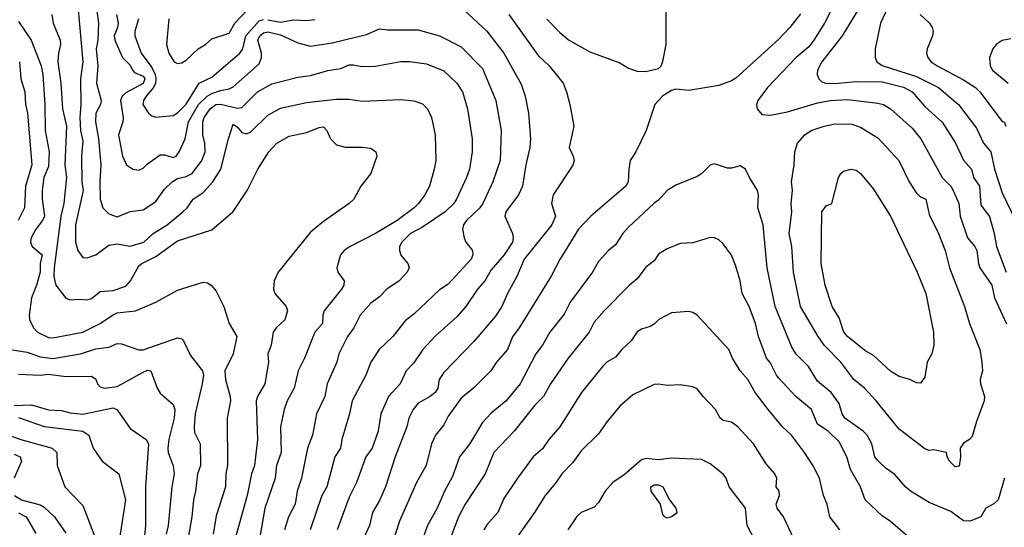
# Model space of a CAD drawing. Header units: metres. Extents: x -46681 to -43747, y -240911 to -237677.
# Tile 220 of 256: x -45521 to -45407, y -239541 to -239482. Entities that reach past the tile are written whole.
import ezdxf

# ---------------------------------------------------------------- set-up
doc = ezdxf.new("R2010")
doc.units = ezdxf.units.M
doc.layers.add('CONTOUR_INDEX', color=1, linetype='Continuous')
doc.layers.add('CONTOUR_INTER', color=3, linetype='Continuous')

msp = doc.modelspace()

# ---------------------------------------------------------------- linework, layer by layer
at = {"layer": 'CONTOUR_INDEX'}
for points, elevation in [([(-45514.7, -239480.02), (-45514.11, -239486.52), (-45514.4, -239488.52), (-45514.36, -239491.52), (-45514.46, -239493.02), (-45514.39, -239494.52), (-45514.1, -239495.75), (-45514.28, -239497.52), (-45514.23, -239500.52), (-45514.06, -239501.52), (-45514.98, -239505.52), (-45514.97, -239507.52), (-45514.71, -239508.52), (-45514.1, -239509.31), (-45513.6, -239509.36), (-45512.6, -239509), (-45511.1, -239507.87), (-45510.1, -239507.74), (-45508.6, -239508.01), (-45507.01, -239507.52), (-45505.94, -239506.52), (-45504.31, -239505.52), (-45502.49, -239504.02), (-45501.97, -239503.52), (-45501.26, -239502.52), (-45500.1, -239501.74), (-45498.97, -239500.52), (-45498.05, -239499.02), (-45497.16, -239495.52), (-45496.6, -239493.8), (-45496.1, -239494.16), (-45495.6, -239494.76), (-45495.1, -239494.91), (-45494.6, -239494.73), (-45492.6, -239492.73), (-45491.1, -239491.93), (-45488.1, -239491.29), (-45484.6, -239490.88), (-45483.1, -239490.9), (-45481.6, -239491.11), (-45477.1, -239490.94), (-45475.6, -239491.09), (-45474.6, -239491.43), (-45473.99, -239492.02), (-45473.54, -239493.02), (-45473.1, -239495.05), (-45473.04, -239498.02), (-45473.23, -239499.02), (-45473.77, -239501.02), (-45474.31, -239502.02), (-45475.06, -239503.02), (-45475.55, -239503.52), (-45477.54, -239505.02), (-45480.07, -239506.52), (-45482.99, -239508.02), (-45483.7, -239508.52), (-45484.12, -239509.02), (-45484.56, -239510.52), (-45484.43, -239511.02), (-45483.71, -239512.02), (-45483.73, -239512.52), (-45484, -239513.02), (-45486.03, -239515.52), (-45486.19, -239516.02), (-45486.23, -239517.02), (-45487.13, -239518.02), (-45488.33, -239521.02), (-45489.06, -239522.52), (-45489.52, -239524.52), (-45490.32, -239526.02), (-45490.67, -239527.02), (-45491.09, -239529.02), (-45491.04, -239532.02), (-45491.58, -239533.52), (-45491.72, -239535.02), (-45492.92, -239538.52), (-45493.72, -239543.02)], 100), ([(-45460.1, -239481.57), (-45458.6, -239483.12), (-45457.6, -239483.97), (-45455.1, -239485.36), (-45451.6, -239486.65), (-45450.6, -239487.26), (-45449.6, -239487.64), (-45448.6, -239487.67), (-45447.1, -239487.32), (-45446.82, -239487.02), (-45446.6, -239486.49), (-45446.21, -239484.52), (-45446.24, -239480.02)], 95), ([(-45430.6, -239480.95), (-45431.82, -239482.52), (-45433.1, -239483.88), (-45438.1, -239488.44), (-45438.6, -239488.76), (-45440.1, -239489.31), (-45443.6, -239489.86), (-45445.1, -239489.72), (-45445.6, -239489.88), (-45446.6, -239490.49), (-45447.53, -239491.52), (-45448.53, -239494.52), (-45449.76, -239497.02), (-45450.4, -239498.02), (-45450.58, -239499.02), (-45450.64, -239500.52), (-45450.92, -239501.02), (-45455, -239504.52), (-45456.42, -239506.02), (-45458.6, -239509.57), (-45459.6, -239511.49), (-45463.33, -239517.52), (-45464.1, -239518.54), (-45464.7, -239520.02), (-45465.96, -239521.52), (-45466.61, -239522.52), (-45468.6, -239524.48), (-45470.1, -239525.7), (-45471.6, -239527.79), (-45472.1, -239528.81), (-45473.07, -239530.02), (-45473.53, -239531.02), (-45474.17, -239533.52), (-45475.29, -239535.52), (-45477.26, -239540.02), (-45478.22, -239543.02)], 95), ([(-45406.1, -239483.86), (-45407.1, -239484.05), (-45407.81, -239484.52), (-45408.21, -239485.02), (-45408.6, -239486.02), (-45408.53, -239487.02), (-45408.22, -239487.52), (-45406.4, -239489.02)], 90), ([(-45427.84, -239494.02), (-45426.6, -239493.75), (-45424.6, -239493.8), (-45423.6, -239494.16), (-45421.6, -239495.38), (-45419.14, -239498.02), (-45417.92, -239500.52), (-45417.1, -239501.81), (-45416.6, -239502.25), (-45416, -239502.52), (-45415.6, -239504.33), (-45414.52, -239506.52), (-45413.76, -239508.52), (-45413.25, -239510.52), (-45411.48, -239515.02), (-45410.93, -239517.02), (-45409.7, -239520.02), (-45409.47, -239521.52), (-45409.41, -239522.52), (-45409.66, -239523.52), (-45409.64, -239524.02), (-45409.16, -239525.52), (-45409.19, -239526.02), (-45410.1, -239528.41), (-45410.6, -239530.15), (-45410.93, -239530.52), (-45411.6, -239530.92), (-45412.01, -239531.52), (-45411.96, -239532.52), (-45412.1, -239533.6), (-45412.6, -239533.7), (-45413.26, -239533.02), (-45413.52, -239532.52), (-45413.59, -239532.02), (-45415.1, -239531.72), (-45415.6, -239531.77), (-45416.1, -239531.59), (-45419.1, -239529.32), (-45421.78, -239526.02), (-45423.15, -239524.52), (-45424.37, -239523.52), (-45425.89, -239521.52), (-45427.82, -239519.52), (-45428.54, -239518.52), (-45430.59, -239515.02), (-45431.42, -239511.02), (-45431.61, -239508.02), (-45431.91, -239506.52), (-45431.59, -239504.02), (-45431.69, -239503.02), (-45431.51, -239501.52), (-45431.62, -239500.52), (-45431.32, -239498.52), (-45431.24, -239497.02), (-45430.93, -239496.02), (-45430.1, -239495.04), (-45429.33, -239494.52), (-45427.84, -239494.02)], 95), ([(-45522.1, -239526.54), (-45520.1, -239526.48), (-45518.1, -239527.05), (-45516.6, -239527.15), (-45515.6, -239527.41), (-45514.1, -239527.56), (-45510.6, -239526.83), (-45510.1, -239527.05), (-45508.6, -239529.22), (-45506.76, -239530.52), (-45506.48, -239531.02), (-45506.82, -239536.02), (-45506.83, -239540.52), (-45507.21, -239544.52)], 105), ([(-45435.1, -239543.78), (-45436.8, -239540.52), (-45437, -239538.52), (-45438.88, -239536.02), (-45439.23, -239535.02), (-45439.6, -239534.54), (-45441.1, -239533.33), (-45442.1, -239532.85), (-45445.6, -239532.67), (-45447.1, -239532.86), (-45448.6, -239532.71), (-45449.1, -239532.89), (-45451.1, -239534.64), (-45452.41, -239535.52), (-45453.31, -239536.52), (-45454.1, -239537.84), (-45454.6, -239538.39), (-45456.1, -239539.02), (-45456.6, -239539.47), (-45457.65, -239541.02)], 90), ([(-45448, -239536.02), (-45447.6, -239535.78), (-45447.1, -239535.77), (-45446.6, -239536.03), (-45445.84, -239537.52), (-45445.09, -239538.52), (-45444.98, -239539.02), (-45445.1, -239539.17), (-45445.6, -239539.51), (-45446.1, -239539.66), (-45446.37, -239539.52), (-45446.6, -239539.25), (-45446.88, -239538.02), (-45447.98, -239536.52), (-45448, -239536.02)], 90)]:
    msp.add_lwpolyline(points, dxfattribs=dict(at, elevation=elevation))
at = {"layer": 'CONTOUR_INTER'}
for points, elevation in [([(-45425.29, -239477.02), (-45427.79, -239482.02), (-45429.02, -239484.02), (-45429.6, -239484.78), (-45431.1, -239486.02), (-45434.44, -239489.52), (-45435.56, -239491.02), (-45435.71, -239491.52), (-45435.62, -239492.02), (-45435.1, -239492.67), (-45434.1, -239492.76), (-45432.1, -239492.35), (-45428.6, -239491.3), (-45427.1, -239491.02), (-45425.1, -239490.92), (-45421.6, -239491.33), (-45420.93, -239491.52), (-45420.1, -239492), (-45417.6, -239494.26), (-45416.57, -239495.52), (-45414.11, -239500.02), (-45413.07, -239501.02), (-45412.82, -239501.52), (-45412.15, -239503.02), (-45412.02, -239504.52), (-45411.15, -239507.02), (-45410.28, -239508.02), (-45410.08, -239508.52), (-45409.88, -239510.02), (-45409.7, -239510.52), (-45408.31, -239512.52), (-45408.01, -239514.02), (-45406.6, -239517.05)], 94), ([(-45419.6, -239478.41), (-45421.26, -239482.02), (-45421.91, -239485.02), (-45421.89, -239486.02), (-45421.71, -239486.52), (-45421.1, -239486.96), (-45417.1, -239488.23), (-45414.51, -239489.52), (-45412.18, -239491.52), (-45410.1, -239494.25), (-45409.29, -239496.02), (-45408.45, -239497.02), (-45407.99, -239499.02), (-45407.1, -239501.8), (-45405.55, -239505.02)], 92), ([(-45512.63, -239479.52), (-45512.31, -239482.02), (-45512.37, -239484.02), (-45512.58, -239485.02), (-45512.36, -239487.02), (-45512.53, -239489.02), (-45511.97, -239491.02), (-45512.07, -239491.52), (-45512.6, -239492.52), (-45512.65, -239493.52), (-45512.31, -239495.52), (-45512.02, -239498.52), (-45512.13, -239500.52), (-45512.08, -239502.52), (-45511.78, -239503.52), (-45511.1, -239504.24), (-45510.1, -239504.6), (-45508.6, -239503.95), (-45507.1, -239503.77), (-45505.6, -239502.81), (-45504.6, -239501.37), (-45503.71, -239500.52), (-45503.1, -239500.12), (-45502.1, -239499.89), (-45501.39, -239499.52), (-45500.28, -239498.02), (-45499.87, -239497.02), (-45499.91, -239496.02), (-45500.16, -239495.02), (-45500.13, -239493.52), (-45500, -239493.02), (-45499.28, -239492.02), (-45498.62, -239491.52), (-45498.1, -239491.45), (-45496.1, -239491.95), (-45495.6, -239491.84), (-45493.78, -239490.02), (-45492.1, -239489.1), (-45489.1, -239488.31), (-45487.6, -239488.12), (-45485.6, -239487.56), (-45484.1, -239487.31), (-45483.1, -239486.9), (-45482.6, -239486.88), (-45481.6, -239487.07), (-45480.1, -239487.04), (-45477.1, -239486.51), (-45476.1, -239486.5), (-45474.1, -239486.76), (-45472.1, -239487.58), (-45470.57, -239489.02), (-45469.92, -239490.02), (-45469.35, -239492.02), (-45468.81, -239495.52), (-45468.81, -239497.02), (-45469.1, -239499.02), (-45469.45, -239500.02), (-45470.63, -239502.52), (-45470.95, -239503.02), (-45471.94, -239504.02), (-45474.6, -239505.78), (-45475.96, -239506.52), (-45476.97, -239507.52), (-45477.27, -239508.02), (-45477.27, -239508.52), (-45477.1, -239509.04), (-45476.27, -239510.02), (-45476.15, -239510.52), (-45476.36, -239511.02), (-45477.29, -239512.02), (-45478.73, -239513.02), (-45479.6, -239513.91), (-45480.6, -239514.64), (-45481.85, -239516.02), (-45482.58, -239517.52), (-45483.32, -239518.52), (-45484.33, -239520.52), (-45484.56, -239521.52), (-45485.66, -239524.02), (-45485.96, -239525.52), (-45486.93, -239527.52), (-45487.38, -239530.02), (-45487.96, -239531.52), (-45488.66, -239535.02), (-45489.16, -239536.52), (-45489.41, -239538.02), (-45490.16, -239539.52), (-45490.63, -239541.02)], 99), ([(-45423.59, -239480.02), (-45425.73, -239483.52), (-45428.12, -239486.52), (-45428.62, -239487.52), (-45428.64, -239488.02), (-45428.45, -239488.52), (-45428.1, -239488.85), (-45427.68, -239489.02), (-45426.6, -239489.07), (-45424.1, -239488.82), (-45421.1, -239488.88), (-45418.6, -239489.5), (-45417.6, -239490.03), (-45416.1, -239491.73), (-45414.1, -239493.55), (-45412.6, -239495.93), (-45411.6, -239498), (-45410.67, -239499.02), (-45410.47, -239500.02), (-45409.74, -239501.02), (-45409.6, -239503.23), (-45408.6, -239504.53), (-45408.04, -239506.52), (-45407.78, -239508.02), (-45406.63, -239511.02)], 93), ([(-45517.73, -239481.02), (-45517.55, -239482.02), (-45516.77, -239484.02), (-45516.73, -239484.52), (-45516.96, -239485.52), (-45517.02, -239486.52), (-45516.69, -239489.02), (-45516.49, -239492.02), (-45516.01, -239494.02), (-45516.21, -239498.52), (-45516.01, -239500.02), (-45516.32, -239503.02), (-45516.68, -239504.52), (-45517.47, -239510.52), (-45517.5, -239511.52), (-45517.26, -239512.52), (-45516.1, -239514.07), (-45515.6, -239514.26), (-45514.6, -239514.15), (-45513.6, -239514.25), (-45513.1, -239514.11), (-45512.1, -239513.28), (-45510.6, -239513.17), (-45509.1, -239512.64), (-45508.56, -239512.02), (-45507.6, -239510.27), (-45507.24, -239510.02), (-45505.6, -239509.21), (-45503.1, -239507.36), (-45499.1, -239506.09), (-45496.6, -239503.96), (-45494.99, -239501.52), (-45493.76, -239499.02), (-45492.45, -239497.02), (-45491.55, -239496.02), (-45490.1, -239495.18), (-45488.1, -239494.78), (-45486.6, -239494.18), (-45486.1, -239494.09), (-45485.7, -239494.52), (-45485.3, -239495.52), (-45484.6, -239496.19), (-45483.6, -239496.49), (-45481.6, -239496.46), (-45480.6, -239496.6), (-45480, -239497.02), (-45479.91, -239497.52), (-45480.61, -239499.52), (-45481.75, -239501.02), (-45482.59, -239502.52), (-45483.1, -239503.05), (-45486.1, -239505.12), (-45487.6, -239506.38), (-45491.38, -239511.02), (-45491.84, -239512.02), (-45491.92, -239513.02), (-45491.78, -239513.52), (-45490.43, -239515.02), (-45490.28, -239515.52), (-45490.6, -239516.58), (-45491.63, -239517.52), (-45491.98, -239518.02), (-45492.2, -239519.52), (-45492.59, -239520.52), (-45492.52, -239521.52), (-45492.92, -239524.02), (-45493.78, -239525.52), (-45493.93, -239526.02), (-45493.8, -239530.52), (-45494.14, -239533.52), (-45494.47, -239534.52), (-45494.97, -239537.02), (-45496.4, -239542.02)], 101), ([(-45510.21, -239481.02), (-45510.01, -239482.02), (-45510.07, -239482.52), (-45510.46, -239483.52), (-45510.39, -239484.02), (-45509.5, -239486.02), (-45508.6, -239486.93), (-45508.34, -239487.52), (-45508.1, -239487.77), (-45507.1, -239488.21), (-45506.88, -239488.52), (-45507.1, -239489.06), (-45509.1, -239490.14), (-45509.52, -239490.52), (-45509.73, -239491.02), (-45509.42, -239493.02), (-45509.46, -239493.52), (-45509.95, -239495.02), (-45509.5, -239497.52), (-45509.02, -239498.52), (-45508.28, -239499.02), (-45507.6, -239499.16), (-45507.1, -239498.91), (-45506.6, -239498.4), (-45505.1, -239497.36), (-45504.6, -239497.38), (-45503.6, -239497.69), (-45503.27, -239497.52), (-45502.91, -239497.02), (-45502.22, -239495.52), (-45501.82, -239493.52), (-45500.67, -239491.52), (-45499.65, -239490.52), (-45499.1, -239490.21), (-45498.1, -239489.87), (-45497.1, -239489.69), (-45496.6, -239489.43), (-45493.6, -239486.77), (-45493.32, -239486.02), (-45493.32, -239485.52), (-45493.75, -239484.02), (-45493.51, -239483.52), (-45493.1, -239483.16), (-45492.6, -239483.04), (-45491.1, -239483.38), (-45489.1, -239484.34), (-45487.6, -239484.71), (-45485.1, -239484.34), (-45481.1, -239483.36), (-45479.6, -239482.68), (-45478.6, -239482.81), (-45475.1, -239482.8), (-45472.6, -239483.52), (-45470.1, -239484.78), (-45467.6, -239487.33), (-45466.04, -239491.02), (-45465.44, -239494.52), (-45465.54, -239498.02), (-45466.39, -239500.52), (-45467.56, -239503.02), (-45467.92, -239503.52), (-45469.47, -239505.02), (-45469.8, -239505.52), (-45469.91, -239506.02), (-45469.72, -239507.02), (-45469.52, -239507.52), (-45468.75, -239508.52), (-45468.73, -239509.02), (-45468.92, -239509.52), (-45471.6, -239512.41), (-45472.6, -239513.08), (-45475.6, -239515.91), (-45476.6, -239516.7), (-45478.03, -239518.52), (-45479.63, -239520.02), (-45480.6, -239521.52), (-45481.19, -239523.02), (-45482.78, -239526.02), (-45483.09, -239527.52), (-45483.98, -239530.52), (-45484.14, -239531.52), (-45484.77, -239532.52), (-45485.73, -239536.02), (-45486.28, -239537.02), (-45487.64, -239541.02)], 98), ([(-45504.09, -239481.52), (-45504.37, -239484.52), (-45504.1, -239485.53), (-45503.47, -239486.52), (-45503.1, -239486.73), (-45502.6, -239486.65), (-45502.1, -239486.35), (-45500.71, -239485.02), (-45499.85, -239484.52), (-45499.1, -239483.87), (-45497.1, -239483.21), (-45496.41, -239482.02), (-45494.98, -239480.52)], 96), ([(-45469.75, -239480.52), (-45467.1, -239482.98), (-45465.1, -239485.52), (-45463.1, -239489.13), (-45462.64, -239490.52), (-45462.25, -239492.52), (-45462.03, -239495.52), (-45462.07, -239496.52), (-45462.57, -239498.52), (-45462.94, -239501.02), (-45463.4, -239502.02), (-45464.9, -239504.02), (-45465, -239504.52), (-45464.11, -239506.52), (-45464.03, -239507.02), (-45464.11, -239507.52), (-45465.06, -239509.02), (-45466.6, -239510.75), (-45467.32, -239512.02), (-45468.18, -239513.02), (-45469.53, -239515.02), (-45470.6, -239516.21), (-45473.1, -239518.47), (-45474.55, -239520.02), (-45475.6, -239521.57), (-45476.5, -239522.52), (-45477.19, -239524.02), (-45478.55, -239525.52), (-45479.42, -239527.52), (-45479.74, -239529.52), (-45480.44, -239531.52), (-45481.19, -239532.52), (-45482.27, -239535.52), (-45483.1, -239537.23), (-45484.52, -239541.02)], 97), ([(-45464.53, -239481.02), (-45461.1, -239485.78), (-45459.82, -239487.02), (-45458.22, -239489.02), (-45457.81, -239490.02), (-45457.42, -239491.52), (-45456.96, -239494.02), (-45457.52, -239496.52), (-45457.03, -239497.52), (-45456.92, -239498.02), (-45457.1, -239498.58), (-45459.39, -239502.02), (-45459.55, -239503.02), (-45459.1, -239504.52), (-45459.51, -239505.52), (-45462.74, -239509.52), (-45463.59, -239511.52), (-45464.68, -239513.52), (-45465.33, -239515.02), (-45466.1, -239516.15), (-45468.6, -239519.1), (-45472.1, -239522.7), (-45472.63, -239523.52), (-45472.8, -239524.52), (-45473.12, -239525.02), (-45473.7, -239525.52), (-45475.1, -239526.27), (-45475.65, -239527.02), (-45476.19, -239528.02), (-45476.42, -239529.02), (-45477.78, -239532.52), (-45478.89, -239536.02), (-45479.6, -239537.61), (-45480.41, -239539.02), (-45480.76, -239540.52), (-45481.46, -239542.02)], 96), ([(-45416.66, -239481.02), (-45415.58, -239482.02), (-45415.25, -239482.52), (-45415.14, -239483.02), (-45415.22, -239483.52), (-45415.85, -239485.02), (-45415.91, -239485.52), (-45415.76, -239486.02), (-45415.37, -239486.52), (-45414.68, -239487.02), (-45411.6, -239488.62), (-45410.23, -239489.52), (-45409.7, -239490.02), (-45407.1, -239493.49), (-45406.88, -239493.52), (-45406.7, -239494.02)], 91), ([(-45521.6, -239481.84), (-45520.11, -239484.02), (-45518.98, -239487.02), (-45518.78, -239488.02), (-45518.52, -239491.52), (-45518.51, -239494.52), (-45518.03, -239497.02), (-45518.1, -239498.73), (-45518.64, -239500.02), (-45518.84, -239501.52), (-45518.86, -239502.52), (-45518.58, -239504.52), (-45518.8, -239505.02), (-45519.6, -239506.02), (-45520.11, -239507.02), (-45520.21, -239507.52), (-45520.02, -239508.02), (-45518.83, -239509.02), (-45519.07, -239510.02), (-45519.1, -239511.02), (-45519.5, -239512.52), (-45520.08, -239514.02), (-45520.37, -239516.02), (-45520.33, -239516.52), (-45519.84, -239517.52), (-45519.39, -239518.02), (-45518.1, -239518.63), (-45517.6, -239518.69), (-45514.1, -239518.03), (-45512.1, -239517), (-45510.66, -239516.02), (-45510.1, -239515.77), (-45508, -239515.52), (-45505.6, -239514.5), (-45503.1, -239513.11), (-45500.1, -239512.2), (-45499.6, -239512.27), (-45499.18, -239512.52), (-45498.6, -239513.23), (-45497.72, -239515.02), (-45497.09, -239517.02), (-45496.18, -239518.52), (-45496.6, -239520.52), (-45497.58, -239522.52), (-45497.52, -239523.52), (-45496.95, -239525.52), (-45496.91, -239526.02), (-45497.31, -239528.02), (-45497.28, -239533.52), (-45497.49, -239534.52), (-45497.51, -239536.02), (-45498.6, -239539.4), (-45498.94, -239541.52)], 102), ([(-45507.64, -239481.52), (-45508.07, -239483.02), (-45508.07, -239483.52), (-45507.32, -239485.52), (-45506.1, -239487.2), (-45505.71, -239488.02), (-45505.61, -239488.52), (-45505.65, -239489.02), (-45505.88, -239489.52), (-45506.74, -239490.52), (-45507.04, -239491.02), (-45507.12, -239491.52), (-45506.46, -239492.52), (-45506.1, -239492.81), (-45505.6, -239492.96), (-45503.6, -239492.78), (-45503.1, -239492.46), (-45502.1, -239491.48), (-45500.58, -239489.02), (-45499.1, -239488.33), (-45495.84, -239485.52), (-45495.51, -239485.02), (-45495.14, -239483.52), (-45493.6, -239481.78), (-45493.1, -239481.62)], 97), ([(-45492.6, -239481.63), (-45491.1, -239481.91), (-45489.6, -239481.65), (-45488.1, -239481.72), (-45487.1, -239481.6)], 97), ([(-45521.47, -239486.52), (-45521.32, -239488.52), (-45520.88, -239490.02), (-45520.8, -239491.52), (-45520.54, -239492.52), (-45520.05, -239498.52), (-45520.77, -239501.02), (-45520.9, -239503.52), (-45521.63, -239505.02)], 103), ([(-45406.86, -239535.02), (-45407.59, -239537.52), (-45408.1, -239538), (-45409.03, -239538.52), (-45409.6, -239539.5), (-45410.85, -239540.02), (-45411.6, -239539.99), (-45413.1, -239538.91), (-45415.6, -239537.84), (-45417.78, -239536.52), (-45418.38, -239536.02), (-45419.6, -239534.6), (-45420.6, -239533.89), (-45421.6, -239532.96), (-45421.92, -239532.52), (-45422.29, -239531.02), (-45422.84, -239530.02), (-45423.29, -239529.52), (-45425.44, -239528.02), (-45425.72, -239527.52), (-45426.1, -239526.3), (-45427.02, -239525.02), (-45428.6, -239523.72), (-45429.66, -239522.02), (-45431.1, -239520.57), (-45431.6, -239519.76), (-45433.55, -239515.02), (-45434.48, -239510.52), (-45434.94, -239505.52), (-45435.55, -239503.52), (-45435.47, -239502.02), (-45435.59, -239501.52), (-45436.54, -239500.02), (-45436.99, -239499.02), (-45437.6, -239498.63), (-45438.6, -239498.9), (-45439.1, -239498.9), (-45440.6, -239498.43), (-45441.1, -239498.55), (-45442.1, -239499.58), (-45442.6, -239499.89), (-45445.1, -239500.91), (-45446.1, -239501.53), (-45447.1, -239502.65), (-45447.6, -239502.98), (-45450.6, -239505.78), (-45451.25, -239506.52), (-45452.1, -239507.85), (-45452.92, -239508.52), (-45454.1, -239509.8), (-45454.78, -239511.02), (-45457.41, -239514.52), (-45458.1, -239515.9), (-45459.77, -239518.02), (-45460.63, -239519.52), (-45461.38, -239520.52), (-45463.22, -239524.02), (-45464.84, -239526.02), (-45466.6, -239527.45), (-45467.58, -239528.52), (-45469.1, -239531.07), (-45470.28, -239532.52), (-45471.1, -239534.82), (-45472.04, -239536.52), (-45472.89, -239538.52), (-45474, -239540.52), (-45474.72, -239542.52)], 94), ([(-45424.69, -239499.02), (-45424.1, -239499.16), (-45423.6, -239499.53), (-45422.1, -239501.38), (-45420.1, -239504.5), (-45417.01, -239511.02), (-45415.99, -239513.52), (-45415.1, -239518.02), (-45415.07, -239519.52), (-45415.31, -239520.52), (-45415.83, -239521.52), (-45416.1, -239523.27), (-45416.6, -239523.95), (-45417.1, -239523.92), (-45417.87, -239523.52), (-45419.1, -239523.18), (-45420.1, -239522.56), (-45422.1, -239520.72), (-45423.1, -239520.13), (-45425.1, -239518.52), (-45425.54, -239518.02), (-45426.1, -239516.35), (-45426.91, -239515.02), (-45427.7, -239512.52), (-45428.19, -239510.02), (-45428.12, -239504.02), (-45427.6, -239503.29), (-45426.94, -239503.02), (-45426.16, -239500.02), (-45425.89, -239499.52), (-45425.6, -239499.25), (-45424.69, -239499.02)], 96), ([(-45416.71, -239543.02), (-45420.1, -239540.07), (-45421.1, -239539.38), (-45423.05, -239537.52), (-45423.6, -239536.02), (-45424.77, -239534.02), (-45425.2, -239532.52), (-45426.1, -239530.77), (-45427.35, -239529.52), (-45428.6, -239528.71), (-45429.3, -239527.02), (-45431.12, -239525.52), (-45433.1, -239523.35), (-45433.38, -239523.02), (-45434.1, -239521.54), (-45434.54, -239521.02), (-45435.49, -239518.52), (-45435.82, -239517.02), (-45436.55, -239515.02), (-45437.36, -239513.52), (-45437.61, -239512.02), (-45438.1, -239510.32), (-45438.6, -239509.04), (-45439.6, -239507.74), (-45440.1, -239507.26), (-45440.6, -239507.04), (-45441.1, -239507), (-45443.1, -239507.62), (-45444.6, -239507.67), (-45446.1, -239508.3), (-45447.1, -239508.92), (-45447.6, -239509.71), (-45448.6, -239510.43), (-45449.6, -239511.82), (-45450.48, -239512.52), (-45453.44, -239515.52), (-45454.6, -239516.86), (-45455.2, -239518.02), (-45457.62, -239521.02), (-45459.68, -239524.02), (-45460.51, -239525.52), (-45461.51, -239526.52), (-45463.93, -239529.52), (-45466.29, -239532.02), (-45467.28, -239534.52), (-45469.6, -239538.03), (-45470.39, -239539.52), (-45472.08, -239544.02)], 93), ([(-45426.02, -239541.02), (-45427.19, -239539.52), (-45427.48, -239538.02), (-45427.9, -239537.02), (-45428.39, -239535.02), (-45429.1, -239533.56), (-45430.12, -239532.02), (-45431.64, -239530.02), (-45432.7, -239529.02), (-45434.36, -239527.02), (-45435.86, -239525.02), (-45436.72, -239523.52), (-45437.62, -239522.52), (-45438.5, -239521.02), (-45438.91, -239520.02), (-45442.6, -239516.05), (-45443.1, -239515.72), (-45443.6, -239515.59), (-45445.6, -239515.75), (-45447.09, -239516.52), (-45447.6, -239517.07), (-45448.1, -239517.37), (-45449.1, -239517.67), (-45449.6, -239517.97), (-45450.31, -239519.02), (-45451.38, -239520.02), (-45452.1, -239520.91), (-45453.1, -239521.46), (-45453.6, -239521.97), (-45456.06, -239525.02), (-45458.6, -239529.02), (-45459.88, -239530.52), (-45460.6, -239531.59), (-45461.69, -239532.52), (-45463.54, -239535.02), (-45465.1, -239537.39), (-45465.82, -239539.02), (-45467.1, -239540.44), (-45467.46, -239541.02)], 92), ([(-45524.1, -239519.8), (-45520.6, -239520.35), (-45519.1, -239520.88), (-45517.6, -239521.09), (-45514.38, -239520.52), (-45512.6, -239519.94), (-45511.1, -239519.74), (-45510.1, -239519.32), (-45509.6, -239519.36), (-45507.6, -239520.07), (-45507.1, -239520.08), (-45503.1, -239518.67), (-45502.6, -239518.8), (-45502.39, -239519.02), (-45501.6, -239520.71), (-45500.2, -239522.52), (-45500.08, -239523.02), (-45500.21, -239524.02), (-45501.06, -239527.52), (-45501.17, -239529.02), (-45501.1, -239529.68), (-45500.46, -239531.02), (-45500.43, -239533.52), (-45500.76, -239534.52), (-45501.01, -239536.52), (-45501.25, -239537.52), (-45501.43, -239539.52), (-45502.14, -239543.52)], 103), ([(-45521.6, -239522.91), (-45519.1, -239523.03), (-45518.1, -239522.9), (-45516.1, -239523.18), (-45513.1, -239523.12), (-45512.6, -239523.48), (-45512.4, -239524.02), (-45512.1, -239524.38), (-45511.6, -239524.54), (-45510.1, -239524.33), (-45507.1, -239522.65), (-45506.6, -239522.44), (-45506.2, -239522.52), (-45505.48, -239524.52), (-45505.1, -239525.11), (-45503.6, -239526.42), (-45503.42, -239527.02), (-45503.5, -239528.02), (-45504.12, -239530.52), (-45504.24, -239531.52), (-45504.18, -239532.02), (-45503.6, -239533.58), (-45503.48, -239534.52), (-45503.76, -239536.02), (-45504.17, -239540.52), (-45504.4, -239541.52)], 104), ([(-45431.1, -239542.67), (-45432.58, -239539.52), (-45433.3, -239538.52), (-45433.4, -239538.02), (-45433.04, -239537.02), (-45433.07, -239536.52), (-45433.42, -239536.02), (-45433.36, -239535.02), (-45433.59, -239534.52), (-45434.6, -239533.33), (-45436.05, -239531.02), (-45437.89, -239529.02), (-45438.6, -239528.5), (-45439.6, -239528.3), (-45439.93, -239528.02), (-45440.47, -239527.02), (-45441.9, -239525.52), (-45442.6, -239524.6), (-45443.1, -239524.36), (-45444.6, -239524.14), (-45446.1, -239524.23), (-45447.1, -239524.06), (-45447.6, -239524.12), (-45450.1, -239525.32), (-45451.6, -239526.64), (-45453.1, -239528.43), (-45454.1, -239529.86), (-45456.1, -239531.82), (-45457.1, -239533.17), (-45458.35, -239534.52), (-45459.1, -239535.6), (-45460.31, -239537.02), (-45461.53, -239539.02), (-45464.37, -239543.02)], 91), ([(-45521.6, -239527.95), (-45518.6, -239529), (-45514.1, -239529.55), (-45513.42, -239530.02), (-45512.91, -239531.52), (-45511.85, -239533.02), (-45509.94, -239534.52), (-45509.16, -239537.52), (-45509.93, -239542.52)], 106), ([(-45524.07, -239529.52), (-45521.33, -239530.52), (-45517.68, -239531.52), (-45517.14, -239532.02), (-45517.1, -239533.52), (-45516.2, -239536.02), (-45514.1, -239538.2), (-45512.66, -239542.02)], 107), ([(-45522.1, -239532.21), (-45521.41, -239532.52), (-45521.25, -239533.02), (-45522.1, -239535.02)], 108), ([(-45522.08, -239537.02), (-45521.27, -239537.52), (-45519.1, -239538.11), (-45518.6, -239538.4), (-45517.43, -239539.52), (-45516.1, -239541.42)], 108), ([(-45521.6, -239539.06), (-45520.73, -239539.52), (-45519.6, -239541.45)], 109)]:
    msp.add_lwpolyline(points, dxfattribs=dict(at, elevation=elevation))

doc.saveas('drawing.dxf')
